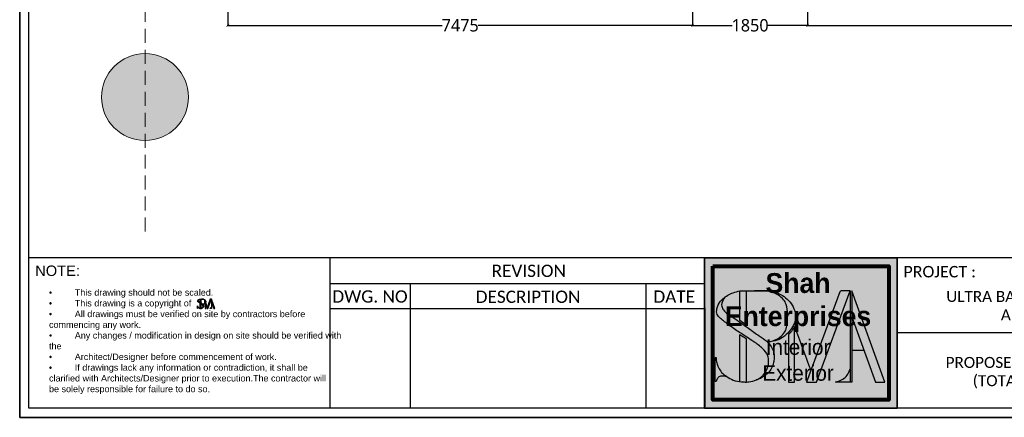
# Model space of a CAD drawing. Header units: millimetres. Extents: x 502444 to 745500, y -417645 to -375189.
# Tile 7 of 208: x 502444 to 518281, y -393956 to -387551. Entities that reach past the tile are written whole.
import ezdxf

# ---------------------------------------------------------------- set-up
doc = ezdxf.new("R2010")
doc.units = ezdxf.units.MM
doc.linetypes.add('DASHED', pattern=[0.75, 0.5, -0.25])
doc.layers.get('Defpoints').update_dxf_attribs({"color": 251})
for name, color, linetype, lineweight in [('0FM-WS-TEXT', 7, 'Continuous', 25), ('G-ANNO-DIMS', 111, 'Continuous', 9), ('S-COLS', 52, 'Continuous', 9), ('Text', 7, 'Continuous', 25), ('Wall New', 1, 'Continuous', 50)]:
    doc.layers.add(name, color=color, linetype=linetype, lineweight=lineweight)
doc.layers.add('DIMENSIONS', color=7, linetype='Continuous', lineweight=25, true_color=0xcc0000)
doc.styles.add('ARIAL', font='arial.ttf')
doc.styles.add('RS75', font='@Malgun Gothic', dxfattribs={"height": 75})
doc.dimstyles.new('DIM', dxfattribs={"dimtxt": 100, "dimasz": 50, "dimexe": 0, "dimexo": 20, "dimgap": 0, "dimtad": 0, "dimdec": 0, "dimrnd": 5, "dimzin": 0, "dimdsep": 46, "dimtxsty": 'Standard', "dimblk": 'OBLIQUE', "dimcen": 0, "dimdle": 10, "dimadec": 4, "dimazin": 0, "dimtfac": 1, "dimtdec": 0, "dimtofl": 0, "dimtmove": 1, "dimatfit": 3, "dimfxl": 1, "dimtolj": 1, "dimtzin": 0, "dimarcsym": 0})

# ---------------------------------------------------------------- blocks, each defined once
blk = doc.blocks.new('logo')
at = {"layer": 'Wall New'}
h = blk.add_hatch(color=7, dxfattribs=at)
h.dxf.hatch_style = 1
edge = h.paths.add_edge_path()
edge.add_spline(control_points=[(65926.32732787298, -4520.094032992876), (65926.1228509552, -4519.88899023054), (65924.3385281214, -4518.183820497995), (65919.54680315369, -4515.182403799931), (65911.55111347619, -4509.614694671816), (65903.25496574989, -4503.348192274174), (65895.79311485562, -4499.10011948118), (65893.55091115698, -4494.881910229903), (65893.54196151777, -4492.071246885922), (65894.92808825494, -4489.731452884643), (65896.12217980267, -4488.297914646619), (65896.67030885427, -4487.639871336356)], knot_values=[0, 0, 0, 0, 0.867858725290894, 7.401282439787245, 16.84919293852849, 30.07839875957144, 38.91655751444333, 41.68812970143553, 43.97194689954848, 47.01151844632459, 49.590735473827, 49.590735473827, 49.590735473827, 49.590735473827], degree=3, periodic=0)
edge.add_spline(control_points=[(65896.67030885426, -4487.639871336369), (65895.92114814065, -4488.165959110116), (65893.8028151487, -4489.870670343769), (65891.35862709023, -4492.807859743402), (65890.06492843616, -4496.706629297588), (65889.90602339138, -4500.58724637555), (65893.86920417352, -4504.223637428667), (65899.16805926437, -4508.363811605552), (65907.17849125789, -4513.833384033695), (65915.43403955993, -4518.995131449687), (65922.35502716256, -4524.055133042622), (65926.76506230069, -4528.964500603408), (65927.36107414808, -4534.817846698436), (65925.8635055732, -4540.194380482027), (65922.60699536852, -4544.541443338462), (65919.71695260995, -4546.410011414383), (65918.29826566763, -4547.023579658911), (65918.27821879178, -4547.032193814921)], knot_values=[50.48678172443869, 50.48678172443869, 50.48678172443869, 50.48678172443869, 53.20760084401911, 58.5349938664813, 61.6369995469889, 65.56471417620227, 69.20875779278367, 76.89681575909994, 86.16477467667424, 98.12987605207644, 106.0842714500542, 112.0372464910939, 117.1298886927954, 122.963482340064, 128.467721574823, 133.031523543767, 133.0968729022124, 133.0968729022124, 133.0968729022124, 133.0968729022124], weights=[1, 1, 1, 1, 1, 1, 1, 1, 1, 1, 1, 1, 1, 1, 1, 1, 1, 1], degree=3, periodic=0)
edge.add_spline(control_points=[(65918.27821879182, -4547.032193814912), (65918.99569904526, -4546.806679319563), (65920.83715103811, -4546.227884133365), (65923.71842912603, -4544.578977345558), (65926.7764144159, -4542.078668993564), (65929.39307902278, -4538.740599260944), (65930.6263412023, -4535.02370299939), (65931.04522361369, -4531.116775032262), (65930.8020001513, -4527.156352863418), (65929.02379137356, -4523.240054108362), (65927.2905837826, -4521.05995449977), (65926.32732787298, -4520.094032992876)], knot_values=[49.590735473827, 49.590735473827, 49.590735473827, 49.590735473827, 51.84319754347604, 55.37180156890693, 59.46141335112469, 63.65059152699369, 67.90451495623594, 71.00000374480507, 75.43421065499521, 79.60582464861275, 83.69415918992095, 83.69415918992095, 83.69415918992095, 83.69415918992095], degree=3, periodic=0)
edge = h.paths.add_edge_path()
edge.add_spline(control_points=[(65911.15706209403, -4483.714697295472), (65909.66705064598, -4483.714697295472), (65908.17703919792, -4483.714697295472), (65906.68702774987, -4483.714697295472)], knot_values=[7.51567503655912, 7.51567503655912, 7.51567503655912, 7.51567503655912, 11.98570938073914, 11.98570938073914, 11.98570938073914, 11.98570938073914], weights=[1, 1, 1, 1], degree=3, periodic=0)
edge.add_spline(control_points=[(65906.68702774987, -4483.714697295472), (65906.68702774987, -4490.752476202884), (65906.68702774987, -4497.790255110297), (65906.68702774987, -4504.82803401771)], knot_values=[6.51567503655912, 6.51567503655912, 6.51567503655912, 6.51567503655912, 7.51567503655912, 7.51567503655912, 7.51567503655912, 7.51567503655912], weights=[1, 1, 1, 1], degree=3, periodic=0)
edge.add_spline(control_points=[(65906.68702774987, -4504.82803401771), (65907.7610623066, -4505.584761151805), (65908.81980067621, -4506.349529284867), (65910.30172647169, -4507.426266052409), (65910.72951816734, -4507.737715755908), (65911.15706209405, -4508.048751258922)], knot_values=[1, 1, 1, 1, 4.920055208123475, 4.920055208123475, 6.51567503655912, 6.51567503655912, 6.51567503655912, 6.51567503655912], weights=[1, 1, 1, 1, 1, 1], degree=3, periodic=0)
edge.add_spline(control_points=[(65911.15706209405, -4508.048751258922), (65911.15706209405, -4499.937399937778), (65911.15706209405, -4491.826048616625), (65911.15706209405, -4483.714697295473)], knot_values=[0, 0, 0, 0, 1, 1, 1, 1], weights=[1, 1, 1, 1], degree=3, periodic=0)
edge = h.paths.add_edge_path()
edge.add_spline(control_points=[(65926.32732787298, -4520.094032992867), (65928.14327062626, -4519.864546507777), (65931.86601940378, -4519.394090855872), (65937.33780130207, -4516.948838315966), (65941.65530810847, -4512.901152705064), (65945.38716069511, -4507.704936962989), (65946.65059045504, -4501.28148697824), (65944.79144368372, -4495.055523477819), (65941.40787851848, -4490.274369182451), (65936.66029614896, -4486.676563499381), (65931.87478668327, -4484.349004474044), (65928.49271372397, -4483.882319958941), (65927.27794859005, -4483.714697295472)], knot_values=[28.10659587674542, 28.10659587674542, 28.10659587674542, 28.10659587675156, 33.58032347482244, 39.32793679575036, 45.72688672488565, 51.12485412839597, 58.33784476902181, 64.40102770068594, 70.15272062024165, 75.6086114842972, 82.14980521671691, 85.81611139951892, 85.81611139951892, 85.81611139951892, 85.81611139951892], weights=[1, 1, 1, 1, 1, 1, 1, 1, 1, 1, 1, 1, 1], degree=3, periodic=0)
edge.add_spline(control_points=[(65927.27794859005, -4483.714697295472), (65928.17363530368, -4483.993565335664), (65930.36068687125, -4484.674494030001), (65934.01291733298, -4486.583985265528), (65937.5791297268, -4489.345575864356), (65940.13153193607, -4494.178919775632), (65940.50509810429, -4500.222536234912), (65940.47639201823, -4506.385122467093), (65939.47854824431, -4511.955339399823), (65935.97118947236, -4516.407761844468), (65931.20475309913, -4519.054080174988), (65927.61298398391, -4519.819908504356), (65926.32732787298, -4520.094032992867)], knot_values=[85.81611139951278, 85.81611139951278, 85.81611139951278, 85.81611139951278, 88.62523408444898, 92.675313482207, 98.1508549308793, 101.8316851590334, 108.7094344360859, 115.9402996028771, 120.4648801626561, 125.325234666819, 132.3907371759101, 136.3297490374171, 136.3297490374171, 136.3297490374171, 136.3297490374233], weights=[1, 1, 1, 1, 1, 1, 1, 1, 1, 1, 1, 1, 1], degree=3, periodic=0)
edge = h.paths.add_edge_path()
edge.add_spline(control_points=[(65911.08688957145, -4548.543095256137), (65911.08688957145, -4538.253733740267), (65911.08688957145, -4527.964372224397), (65911.08688957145, -4517.675010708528)], knot_values=[6.314873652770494, 6.314873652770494, 6.314873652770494, 6.314873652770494, 7.314873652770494, 7.314873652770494, 7.314873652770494, 7.314873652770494], weights=[1, 1, 1, 1], degree=3, periodic=0)
edge.add_spline(control_points=[(65911.08688957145, -4517.675010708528), (65910.08407910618, -4517.023955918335), (65909.07580028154, -4516.374427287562), (65907.58323034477, -4515.407846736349), (65907.09994556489, -4515.093867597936), (65906.61685522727, -4514.778347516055)], knot_values=[1, 1, 1, 1, 4.595369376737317, 4.595369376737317, 6.314873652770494, 6.314873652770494, 6.314873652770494, 6.314873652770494], weights=[1, 1, 1, 1, 1, 1], degree=3, periodic=0)
edge.add_spline(control_points=[(65906.61685522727, -4514.778347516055), (65906.61685522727, -4525.950102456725), (65906.61685522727, -4537.121857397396), (65906.61685522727, -4548.293612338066)], knot_values=[0, 0, 0, 0, 1, 1, 1, 1], weights=[1, 1, 1, 1], degree=3, periodic=0)
edge.add_spline(control_points=[(65906.61685522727, -4548.293612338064), (65907.00464915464, -4548.342551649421), (65908.49631665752, -4548.495169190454), (65909.98572179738, -4548.525759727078), (65911.0868895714, -4548.543095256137)], knot_values=[38.64654216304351, 38.64654216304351, 38.64654216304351, 38.64654216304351, 39.81212905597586, 43.11924199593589, 43.11924199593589, 43.11924199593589, 43.11924199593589], weights=[1, 1, 1, 1, 1], degree=3, periodic=0)
edge = h.paths.add_edge_path()
edge.add_spline(control_points=[(65897.79348206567, -4544.969844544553), (65897.52532202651, -4544.796118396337), (65896.04820641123, -4543.812354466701), (65893.46709142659, -4541.89074111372), (65891.46649840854, -4538.366520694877), (65889.99028359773, -4535.013483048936), (65889.74944239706, -4532.603148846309), (65889.6676251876, -4531.346926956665), (65889.6569317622, -4531.182740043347)], knot_values=[12.44897845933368, 12.44897845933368, 12.44897845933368, 12.44897845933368, 13.40008544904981, 17.7243823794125, 21.96377375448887, 25.36521328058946, 28.64998448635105, 29.14384819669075, 29.14384819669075, 29.14384819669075, 29.14384819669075], weights=[1, 1, 1, 1, 1, 1, 1, 1, 1], degree=3, periodic=0)
edge.add_spline(control_points=[(65889.6569317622, -4531.182740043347), (65889.4526859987, -4531.182740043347), (65889.24844023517, -4531.182740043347), (65889.04419447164, -4531.182740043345)], knot_values=[11.83624116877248, 11.83624116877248, 11.83624116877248, 11.83624116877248, 12.44897845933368, 12.44897845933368, 12.44897845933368, 12.44897845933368], weights=[1, 1, 1, 1], degree=3, periodic=0)
edge.add_spline(control_points=[(65889.04419447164, -4531.182740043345), (65889.04419447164, -4536.877253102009), (65889.04419447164, -4542.571766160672), (65889.04419447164, -4548.266279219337)], knot_values=[10.83624116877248, 10.83624116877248, 10.83624116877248, 10.83624116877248, 11.83624116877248, 11.83624116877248, 11.83624116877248, 11.83624116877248], weights=[1, 1, 1, 1], degree=3, periodic=0)
edge.add_spline(control_points=[(65889.04419447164, -4548.266279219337), (65889.24844023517, -4548.266279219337), (65889.4526859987, -4548.266279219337), (65889.6569317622, -4548.266279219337)], knot_values=[10.22350387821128, 10.22350387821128, 10.22350387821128, 10.22350387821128, 10.83624116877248, 10.83624116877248, 10.83624116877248, 10.83624116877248], weights=[1, 1, 1, 1], degree=3, periodic=0)
edge.add_spline(control_points=[(65889.6569317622, -4548.266279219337), (65889.83347909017, -4547.739648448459), (65890.25426248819, -4546.484475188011), (65891.58212756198, -4544.557764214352), (65894.13099015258, -4544.220281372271), (65896.18907932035, -4544.414592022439), (65897.364632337, -4544.821428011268), (65897.79348206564, -4544.969844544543)], knot_values=[0, 0, 0, 0, 1.678080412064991, 3.99954157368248, 6.506296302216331, 8.867441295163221, 10.22350387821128, 10.22350387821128, 10.22350387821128, 10.22350387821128], weights=[1, 1, 1, 1, 1, 1, 1, 1], degree=3, periodic=0)
edge = h.paths.add_edge_path()
edge.add_spline(control_points=[(65945.517516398, -4548.543095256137), (65945.51751639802, -4535.384023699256), (65945.51751639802, -4522.224952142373), (65945.51751639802, -4509.06588058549)], knot_values=[9.93112164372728, 9.93112164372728, 9.93112164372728, 9.93112164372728, 10.93112164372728, 10.93112164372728, 10.93112164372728, 10.93112164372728], weights=[1, 1, 1, 1], degree=3, periodic=0)
edge.add_spline(control_points=[(65945.51751639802, -4509.065880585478), (65945.05203890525, -4509.975354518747), (65944.50800626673, -4510.828885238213), (65943.47031053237, -4512.244242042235), (65942.99810929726, -4512.825395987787), (65942.0626877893, -4513.899088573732), (65941.59815929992, -4514.398435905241), (65941.11361179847, -4514.880069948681)], knot_values=[1, 1, 1, 1, 3.842019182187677, 3.842019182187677, 5.980474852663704, 5.980474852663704, 7.93112164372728, 7.93112164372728, 7.93112164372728, 7.93112164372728], weights=[1, 1, 1, 1, 1, 1, 1, 1], degree=3, periodic=0)
edge.add_spline(control_points=[(65941.11361179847, -4514.880069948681), (65941.11361179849, -4526.101078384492), (65941.11361179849, -4537.322086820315), (65941.11361179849, -4548.543095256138)], knot_values=[7.93112164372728, 7.93112164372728, 7.93112164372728, 7.93112164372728, 8.93112164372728, 8.93112164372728, 8.93112164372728, 8.93112164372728], weights=[1, 1, 1, 1], degree=3, periodic=0)
edge.add_spline(control_points=[(65941.11361179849, -4548.543095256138), (65942.58157999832, -4548.543095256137), (65944.04954819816, -4548.543095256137), (65945.517516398, -4548.543095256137)], knot_values=[8.93112164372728, 8.93112164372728, 8.93112164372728, 8.93112164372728, 9.93112164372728, 9.93112164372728, 9.93112164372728, 9.93112164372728], weights=[1, 1, 1, 1], degree=3, periodic=0)
h.paths.add_polyline_path([(65984.91565439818, -4483.714697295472), (65978.65695236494, -4483.714697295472, 0.3141900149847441), (65977.71864755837, -4484.368887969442), (65954.0674425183, -4548.543095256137), (65961.02334941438, -4548.543095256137)])
h.paths.add_polyline_path([(65986.1063843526, -4483.714697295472), (65986.1063843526, -4502.120993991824), (66002.9347906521, -4548.543095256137), (66009.60722965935, -4548.543095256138)])
edge = h.paths.add_edge_path()
edge.add_spline(control_points=[(65984.91565439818, -4539.499142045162), (65984.71275300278, -4539.990887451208), (65983.98333063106, -4541.758692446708), (65982.43184989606, -4544.703680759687), (65978.81295694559, -4547.223003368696), (65976.04276459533, -4548.071853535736), (65974.55115696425, -4548.52891616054)], knot_values=[1, 1, 1, 1, 2.599130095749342, 6.748808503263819, 10.75272234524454, 15.42372173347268, 15.42372173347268, 15.42372173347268, 15.42372173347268], weights=[1, 1, 1, 1, 1, 1, 1], degree=3, periodic=0)
edge.add_spline(control_points=[(65974.55115696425, -4548.52891616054), (65978.00598944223, -4548.52891616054), (65981.4608219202, -4548.52891616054), (65984.91565439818, -4548.52891616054)], knot_values=[0.1030468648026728, 0.1030468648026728, 0.1030468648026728, 0.1030468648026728, 0.9999999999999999, 0.9999999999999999, 0.9999999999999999, 0.9999999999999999], weights=[1, 1, 1, 1], degree=3, periodic=0)
edge.add_line((65984.91565439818, -4548.52891616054), (65984.91565439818, -4539.499142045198))
at = {"layer": 'Text'}
blk.add_line((65986.1063843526, -4525.915012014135), (65994.73191813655, -4525.915012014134), dxfattribs=at)
blk.add_lwpolyline([(65984.91565439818, -4483.714697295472), (65978.65695236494, -4483.714697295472, 0.3141900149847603), (65977.71864755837, -4484.368887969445), (65954.0674425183, -4548.543095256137), (65961.02334941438, -4548.543095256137), (65984.91565439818, -4483.714697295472), (65984.91565439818, -4548.543095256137)], format="xyb", dxfattribs=at)
blk.add_lwpolyline([(65986.1063843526, -4502.120993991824), (66002.9347906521, -4548.543095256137), (66009.60722965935, -4548.543095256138), (65986.1063843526, -4483.714697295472), (65986.1063843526, -4548.543095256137)], dxfattribs=at)
for points, knots in [([(65897.79348206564, -4544.969844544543), (65897.364632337, -4544.821428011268), (65896.18907932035, -4544.414592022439), (65894.13099015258, -4544.220281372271), (65891.58212756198, -4544.557764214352), (65890.25426248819, -4546.484475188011), (65889.83347909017, -4547.739648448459), (65889.6569317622, -4548.266279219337), (65889.4526859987, -4548.266279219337), (65889.24844023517, -4548.266279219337), (65889.04419447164, -4548.266279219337), (65889.04419447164, -4542.571766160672), (65889.04419447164, -4536.877253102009), (65889.04419447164, -4531.182740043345), (65889.24844023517, -4531.182740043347), (65889.4526859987, -4531.182740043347), (65889.6569317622, -4531.182740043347), (65889.6676251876, -4531.346926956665), (65889.74944239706, -4532.603148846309), (65889.99028359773, -4535.013483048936), (65891.46649840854, -4538.366520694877), (65893.46709142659, -4541.89074111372), (65897.32712590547, -4544.764496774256), (65901.91570660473, -4547.517138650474), (65906.99685920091, -4548.480432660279), (65910.17513324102, -4548.529156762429), (65911.37099373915, -4548.547489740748), (65911.93215329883, -4548.49033947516), (65914.30047313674, -4548.249142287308), (65918.1799144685, -4547.403789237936), (65922.60699536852, -4544.541443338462), (65925.8635055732, -4540.194380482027), (65927.36107414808, -4534.817846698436), (65926.76506230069, -4528.964500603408), (65922.35502716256, -4524.055133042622), (65915.43403955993, -4518.995131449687), (65907.17849125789, -4513.833384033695), (65899.16805926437, -4508.363811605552), (65893.86920417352, -4504.223637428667), (65889.90602339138, -4500.58724637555), (65890.06492843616, -4496.706629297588), (65891.35862709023, -4492.807859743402), (65895.08145327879, -4488.334126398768), (65900.64695517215, -4485.044764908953), (65905.06251132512, -4484.072427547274), (65906.68702774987, -4483.714697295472)], [0, 0, 0, 0, 1.356062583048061, 3.717207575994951, 6.223962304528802, 8.545423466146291, 10.22350387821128, 10.22350387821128, 10.22350387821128, 10.83624116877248, 10.83624116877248, 10.83624116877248, 11.83624116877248, 11.83624116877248, 11.83624116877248, 12.44897845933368, 12.44897845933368, 12.44897845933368, 12.94284216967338, 16.22761337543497, 19.62905290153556, 23.86844427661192, 28.19274120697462, 33.85834455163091, 39.81212905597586, 43.40365804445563, 43.40365804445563, 43.40365804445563, 45.09744699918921, 50.55213108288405, 55.11593305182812, 60.6201722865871, 66.45376593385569, 71.54640813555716, 77.49938317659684, 85.45377857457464, 97.41887994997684, 106.6868388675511, 114.3748968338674, 118.0189404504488, 121.9466550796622, 125.0486607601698, 130.376053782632, 138.9299321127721, 143.9086917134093, 143.9086917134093, 143.9086917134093, 143.9086917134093]), ([(65911.15706209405, -4483.714697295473), (65911.15706209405, -4491.826048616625), (65911.15706209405, -4499.937399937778), (65911.15706209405, -4508.048751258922), (65910.72951816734, -4507.737715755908), (65910.30172647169, -4507.426266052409), (65908.81980067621, -4506.349529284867), (65907.7610623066, -4505.584761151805), (65906.68702774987, -4504.82803401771), (65906.68702774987, -4497.790255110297), (65906.68702774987, -4490.752476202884), (65906.68702774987, -4483.714697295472), (65913.55066802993, -4483.714697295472), (65920.41430830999, -4483.714697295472), (65927.27794859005, -4483.714697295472), (65928.49271372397, -4483.882319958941), (65931.87478668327, -4484.349004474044), (65936.66029614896, -4486.676563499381), (65941.40787851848, -4490.274369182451), (65944.79144368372, -4495.055523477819), (65946.65059045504, -4501.28148697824), (65945.38716069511, -4507.704936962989), (65941.65530810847, -4512.901152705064), (65937.33780130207, -4516.948838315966), (65931.86601940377, -4519.394090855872), (65928.14327062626, -4519.864546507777), (65926.32732787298, -4520.094032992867), (65927.61298398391, -4519.819908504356), (65931.20475309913, -4519.054080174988), (65935.97118947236, -4516.407761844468), (65939.47854824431, -4511.955339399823), (65940.47639201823, -4506.385122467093), (65940.50509810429, -4500.222536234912), (65940.13153193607, -4494.178919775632), (65937.5791297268, -4489.345575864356), (65934.01291733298, -4486.583985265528), (65930.36068687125, -4484.674494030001), (65928.17363530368, -4483.993565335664), (65927.27794859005, -4483.714697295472), (65923.84612845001, -4483.714697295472), (65920.41430830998, -4483.714697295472), (65916.98248816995, -4483.714697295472)], [0, 0, 0, 0, 1, 1, 1, 2.595619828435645, 2.595619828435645, 6.51567503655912, 6.51567503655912, 6.51567503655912, 7.51567503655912, 7.51567503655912, 7.51567503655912, 28.10659587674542, 28.10659587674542, 28.10659587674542, 31.77290205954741, 38.31409579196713, 43.76998665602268, 49.52167957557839, 55.58486250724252, 62.79785314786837, 68.19582055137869, 74.59477048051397, 80.3423838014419, 85.81611139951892, 85.81611139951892, 85.81611139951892, 89.75512326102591, 96.82062577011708, 101.68098027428, 106.205560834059, 113.4364260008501, 120.3141752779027, 123.9950055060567, 129.470546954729, 133.5206263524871, 136.3297490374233, 136.3297490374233, 136.3297490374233, 137.3297490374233, 137.3297490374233, 137.3297490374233, 137.3297490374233]), ([(65957.16600532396, -4540.13558234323), (65953.28317568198, -4529.779015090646), (65949.40034604, -4519.422447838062), (65945.51751639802, -4509.065880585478), (65945.05203890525, -4509.975354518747), (65944.50800626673, -4510.828885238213), (65943.47031053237, -4512.244242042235), (65942.99810929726, -4512.825395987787), (65942.0626877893, -4513.899088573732), (65941.59815929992, -4514.398435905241), (65941.11361179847, -4514.880069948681), (65941.11361179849, -4526.101078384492), (65941.11361179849, -4537.322086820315), (65941.11361179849, -4548.543095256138), (65942.58157999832, -4548.543095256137), (65944.04954819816, -4548.543095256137), (65945.517516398, -4548.543095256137), (65945.51751639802, -4535.384023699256), (65945.51751639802, -4522.224952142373), (65945.51751639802, -4509.06588058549)], [0, 0, 0, 0, 1, 1, 1, 3.842019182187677, 3.842019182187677, 5.980474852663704, 5.980474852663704, 7.93112164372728, 7.93112164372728, 7.93112164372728, 8.93112164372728, 8.93112164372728, 8.93112164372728, 9.93112164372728, 9.93112164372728, 9.93112164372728, 10.93112164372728, 10.93112164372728, 10.93112164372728, 10.93112164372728]), ([(65906.61685522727, -4548.293612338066), (65906.61685522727, -4537.121857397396), (65906.61685522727, -4525.950102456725), (65906.61685522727, -4514.778347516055), (65907.09994556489, -4515.093867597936), (65907.58323034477, -4515.407846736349), (65909.07580028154, -4516.374427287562), (65910.08407910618, -4517.023955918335), (65911.08688957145, -4517.675010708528), (65911.08688957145, -4527.964372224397), (65911.08688957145, -4538.253733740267), (65911.08688957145, -4548.543095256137)], [0, 0, 0, 0, 1, 1, 1, 2.719504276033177, 2.719504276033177, 6.314873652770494, 6.314873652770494, 6.314873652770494, 7.314873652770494, 7.314873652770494, 7.314873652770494, 7.314873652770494]), ([(65986.10638435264, -4548.52891616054), (65982.25464188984, -4548.52891616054), (65978.40289942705, -4548.52891616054), (65974.55115696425, -4548.52891616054), (65976.04276459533, -4548.071853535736), (65978.81295694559, -4547.223003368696), (65982.43184989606, -4544.703680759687), (65983.98333063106, -4541.758692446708), (65984.71275300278, -4539.990887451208), (65984.91565439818, -4539.499142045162)], [0, 0, 0, 0, 1, 1, 1, 5.670999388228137, 9.674913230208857, 13.82459163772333, 15.42372173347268, 15.42372173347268, 15.42372173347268, 15.42372173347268])]:
    blk.add_open_spline(points, degree=3, knots=knots, dxfattribs=at)
blk.add_spline([(65896.67030885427, -4487.639871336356), (65895.06986562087, -4489.66247904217), (65893.71573726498, -4492.383752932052), (65893.71573726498, -4494.667570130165), (65894.90604788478, -4497.170522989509), (65901.80429062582, -4502.695674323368), (65912.62742102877, -4510.303021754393), (65920.40413111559, -4515.668261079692), (65925.69999214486, -4519.494418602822), (65928.86516979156, -4523.308275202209), (65930.5239822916, -4527.135899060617), (65930.92594637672, -4531.551849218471), (65930.57451732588, -4534.62732454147), (65929.16774830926, -4538.641906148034), (65926.64920853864, -4541.989468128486), (65923.50087590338, -4544.599626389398), (65920.40728955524, -4546.296909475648), (65918.27821879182, -4547.032193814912)], degree=3, dxfattribs=at)
blk = doc.blocks.new('sheet format horizontal')
at = {"layer": 'Text'}
for p, q in [((66762.25933642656, -4420.849678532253), (65217.44054091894, -4420.849678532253)), ((65503.32595826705, -4420.849678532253), (65503.32595826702, -4563.962514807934)), ((65503.32595826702, -4445.387557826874), (65858.9499393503, -4445.387557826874)), ((65579.50181680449, -4445.387557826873), (65579.50181680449, -4563.962514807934)), ((65803.30543144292, -4445.387557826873), (65803.30543144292, -4563.962514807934)), ((65503.32595826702, -4469.266756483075), (65858.9499393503, -4469.266756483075)), ((65858.9499393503, -4468.553957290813), (65858.9499393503, -4562.538818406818)), ((65859.0739948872, -4468.553957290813), (65859.0739948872, -4562.538818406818)), ((66344.84864383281, -4492.406096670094), (66041.70407289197, -4492.406096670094))]:
    blk.add_line(p, q, dxfattribs=at)
for points in [[(66770.90544657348, -4572.608624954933), (66770.90544657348, -3464.929904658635), (65208.79443077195, -3464.929904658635), (65208.79443077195, -4572.608624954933)], [(66770.90544657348, -4572.608624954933), (65208.79443077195, -4572.608624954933), (65208.79443077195, -3464.929904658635), (66770.90544657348, -3464.929904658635)], [(65217.44054091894, -3473.576014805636), (66762.2593364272, -3473.576014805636), (66762.2593364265, -4563.962514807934), (65217.44054091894, -4563.962514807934)], [(65858.9499393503, -4563.962514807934), (66041.70407289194, -4563.962514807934), (66041.70407289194, -4420.849678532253), (65858.9499393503, -4420.849678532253)]]:
    blk.add_lwpolyline(points, close=True, dxfattribs=at)
at = {"layer": 'Wall New'}
for p, xscale, yscale, zscale in [((-22147.18689998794, 1536.989079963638), 1.335824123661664, 1.335824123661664, 1.335824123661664), ((56365.39050921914, -3846.95104330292), 0.1367789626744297, 0.1367789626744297, 0.1367789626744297)]:
    blk.add_blockref('logo', p, dxfattribs=dict(at, xscale=xscale, yscale=yscale, zscale=zscale))
at = {"layer": 'Text', "attachment_point": 1, "style": 'ARIAL'}
for s, insert, char_height, width in [('{\\fArial|b0|i0|c0|p34;NOTE:}', (65223.51726983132, -4428.303669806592), 9.943216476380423, 174.5199539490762), ('\\pxqc;{\\fCalibri|b0|i0|c0|p34;REVISION}', (65621.8472692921, -4427.503702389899), 11.68966550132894, 140.4132792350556), ('\\pxqc;{\\fCalibri|b0|i0|c0|p34;PROJECT :}', (66011.95080624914, -4428.691210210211), 10.91035446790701, 140.4132792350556), ('\\pxqc;{\\fCalibri|b0|i0|c0|p34;DWG. NO}', (65471.11763807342, -4451.874407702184), 11.68966550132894, 140.4132792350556), ('\\pxqc;{\\fCalibri|b0|i0|c0|p34;DESCRIPTION}', (65621.16219208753, -4452.16080587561), 11.68966550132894, 140.4132792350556), ('\\pxqc;{\\fCalibri|b0|i0|c0|p34;DATE}', (65759.9245552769, -4452.022680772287), 11.68966550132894, 140.4132792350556)]:
    blk.add_mtext(s, dxfattribs=dict(at, insert=insert, char_height=char_height, width=width))
at = {"layer": 'Text', "insert": (65236.65204015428, -4450.882075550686), "char_height": 6.112949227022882, "width": 266.6739181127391, "attachment_point": 1}
blk.add_mtext('\\pxi-0.00088,l0.00088,t0.11563;{\\fSymbol|b0|i0|c2|p18;·^I}{\\fArial|b0|i0|c0|p34;This drawing should not be scaled.\\P{\\fSymbol|b0|i0|c2|p18;·^I}This drawing is a copyright of \\P{\\fSymbol|b0|i0|c2|p18;·^I}All drawings must be verified on site by contractors before commencing any work.\\P{\\fSymbol|b0|i0|c2|p18;·^I}Any changes / modification in design on site should be verified with the \\P{\\fSymbol|b0|i0|c2|p18;·^I}Architect/Designer before commencement of work.\\P{\\fSymbol|b0|i0|c2|p18;·^I}If drawings lack any information or contradiction, it shall be clarified with Architects/Designer prior to execution.The contractor will be solely responsible for failure to do so.}', dxfattribs=at)
blk = doc.blocks.new('_ArchTick')
at = {"color": 0, "linetype": 'ByBlock', "const_width": 0.15}
blk.add_lwpolyline([(-0.5, -0.5), (0.5, 0.5)], dxfattribs=at)
blk = doc.blocks.new('*D22')
at = {"layer": 'Defpoints', "color": 0, "lineweight": 25, "ltscale": 250, "transparency": 16777216}
for p in [(505791.6615113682, -386501.1524356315), (513266.6615113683, -386501.1524356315, 1.00953911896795e-09), (513266.6615113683, -387643.1115270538)]:
    blk.add_point(p, dxfattribs=at)
at = {"layer": 'DIMENSIONS', "color": 0, "lineweight": -2, "ltscale": 250, "transparency": 16777216}
for p, q in [((505791.6615113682, -386521.1524356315), (505791.6615113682, -387643.1115270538)), ((513266.6615113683, -386521.1524356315), (513266.6615113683, -387643.1115270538)), ((505781.6615113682, -387643.1115270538), (509238.8046210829, -387643.1115270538)), ((513276.6615113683, -387643.1115270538), (509819.5184016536, -387643.1115270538))]:
    blk.add_line(p, q, dxfattribs=at)
at = {"layer": 'DIMENSIONS', "color": 0, "lineweight": -2, "ltscale": 250, "transparency": 16777216, "xscale": 50, "yscale": 50, "zscale": 50, "rotation": 180}
blk.add_blockref('_ArchTick', (505791.6615113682, -387643.1115270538), dxfattribs=at)
at = {"layer": 'DIMENSIONS', "color": 0, "lineweight": -2, "ltscale": 250, "transparency": 16777216, "xscale": 50, "yscale": 50, "zscale": 50}
blk.add_blockref('_ArchTick', (513266.6615113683, -387643.1115270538), dxfattribs=at)
at = {"layer": 'DIMENSIONS', "color": 0, "ltscale": 250, "transparency": 16777216, "insert": (509529.1615113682, -387643.1115270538), "char_height": 75, "attachment_point": 5, "style": 'RS75'}
blk.add_mtext('\\A1;{\\H2.6667x;7475}', dxfattribs=at)
blk = doc.blocks.new('*D23')
at = {"layer": 'Defpoints', "color": 0, "lineweight": 25, "ltscale": 250, "transparency": 16777216}
for p in [(515116.5856970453, -386501.1524356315, 1.00953911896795e-09), (528166.6783673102, -386501.1524356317, 1.00953911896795e-09), (528166.6783673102, -387643.1115270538)]:
    blk.add_point(p, dxfattribs=at)
at = {"layer": 'DIMENSIONS', "color": 0, "lineweight": -2, "ltscale": 250, "transparency": 16777216}
for p, q in [((515116.5856970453, -386521.1524356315), (515116.5856970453, -387643.1115270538)), ((528166.6783673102, -386521.1524356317), (528166.6783673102, -387643.1115270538)), ((515106.5856970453, -387643.1115270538), (521278.9916296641, -387643.1115270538)), ((528176.6783673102, -387643.1115270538), (522004.2724346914, -387643.1115270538))]:
    blk.add_line(p, q, dxfattribs=at)
at = {"layer": 'DIMENSIONS', "color": 0, "lineweight": -2, "ltscale": 250, "transparency": 16777216, "xscale": 50, "yscale": 50, "zscale": 50, "rotation": 180}
blk.add_blockref('_ArchTick', (515116.5856970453, -387643.1115270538), dxfattribs=at)
at = {"layer": 'DIMENSIONS', "color": 0, "lineweight": -2, "ltscale": 250, "transparency": 16777216, "xscale": 50, "yscale": 50, "zscale": 50}
blk.add_blockref('_ArchTick', (528166.6783673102, -387643.1115270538), dxfattribs=at)
at = {"layer": 'DIMENSIONS', "color": 0, "ltscale": 250, "transparency": 16777216, "insert": (521641.6320321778, -387643.1115270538), "char_height": 75, "attachment_point": 5, "style": 'RS75'}
blk.add_mtext('\\A1;{\\H2.6667x;13050}', dxfattribs=at)
blk = doc.blocks.new('*D120')
at = {"layer": 'Defpoints', "color": 0, "lineweight": 25, "ltscale": 250, "transparency": 16777216}
for p in [(513266.6615113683, -386501.1524356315, 1.00953911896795e-09), (515116.5856970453, -386501.1524356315), (515116.5856970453, -387643.1115270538)]:
    blk.add_point(p, dxfattribs=at)
at = {"layer": 'DIMENSIONS', "color": 0, "lineweight": -2, "ltscale": 250, "transparency": 16777216}
for p, q in [((513266.6615113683, -386521.1524356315), (513266.6615113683, -387643.1115270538)), ((515116.5856970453, -386521.1524356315), (515116.5856970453, -387643.1115270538)), ((513256.6615113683, -387643.1115270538), (513905.6145943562, -387643.1115270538)), ((515126.5856970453, -387643.1115270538), (514477.6326140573, -387643.1115270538))]:
    blk.add_line(p, q, dxfattribs=at)
at = {"layer": 'DIMENSIONS', "color": 0, "lineweight": -2, "ltscale": 250, "transparency": 16777216, "xscale": 50, "yscale": 50, "zscale": 50, "rotation": 180}
blk.add_blockref('_ArchTick', (513266.6615113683, -387643.1115270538), dxfattribs=at)
at = {"layer": 'DIMENSIONS', "color": 0, "lineweight": -2, "ltscale": 250, "transparency": 16777216, "xscale": 50, "yscale": 50, "zscale": 50}
blk.add_blockref('_ArchTick', (515116.5856970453, -387643.1115270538), dxfattribs=at)
at = {"layer": 'DIMENSIONS', "color": 0, "ltscale": 250, "transparency": 16777216, "insert": (514191.6236042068, -387643.1115270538), "char_height": 75, "attachment_point": 5, "style": 'RS75'}
blk.add_mtext('\\A1;{\\H2.6667x;1850}', dxfattribs=at)

msp = doc.modelspace()

# ---------------------------------------------------------------- hatches: boundary and pattern name
at = {"layer": '0FM-WS-TEXT', "lineweight": 25, "true_color": 0xffffff}
h = msp.add_hatch(color=7, dxfattribs=at)
h.dxf.hatch_style = 1
h.paths.add_polyline_path([(516556.206223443, -391384.5158527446), (513459.86215333, -391384.5158527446), (513459.86215333, -393809.2302675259), (516556.206223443, -393809.2302675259)])
at = {"layer": 'S-COLS', "lineweight": 5}
msp.add_hatch(color=251, dxfattribs=at).paths.add_polyline_path([(504460.3273394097, -389498.1524356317), (504551.6956739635, -389492.1638385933), (504641.5006709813, -389474.300514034), (504728.205742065, -389444.8681083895), (504810.3273394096, -389404.3702182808), (504886.4603397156, -389353.4997738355), (504955.3020862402, -389293.1271824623), (505015.6746776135, -389224.2854359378), (505066.5451220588, -389148.1524356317), (505107.0430121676, -389066.0308382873), (505136.4754178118, -388979.3257672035), (505154.3387423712, -388889.5207701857), (505160.3273394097, -388798.1524356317), (505154.3387423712, -388706.7841010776), (505136.4754178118, -388616.9791040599), (505107.0430121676, -388530.2740329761), (505061.9989533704, -388441.3486133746), (505015.6746776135, -388372.0194353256), (504955.3020862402, -388303.177688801), (504886.4603397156, -388242.8050974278), (504810.3273394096, -388191.9346529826), (504728.205742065, -388151.4367628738), (504641.5006709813, -388122.0043572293), (504551.6956739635, -388104.14103267), (504460.3273394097, -388098.1524356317), (504355.7431781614, -388106.7698240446), (504279.1540078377, -388122.0043572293), (504192.448936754, -388151.4367628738), (504110.3273394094, -388191.9346529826), (504034.1943391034, -388242.8050974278), (503965.3525925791, -388303.177688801), (503904.9800012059, -388372.0194353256), (503854.1095567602, -388448.1524356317), (503813.6116666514, -388530.2740329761), (503784.1792610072, -388616.9791040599), (503766.3159364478, -388706.7841010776), (503760.3273394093, -388798.1524356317), (503766.3159364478, -388889.5207701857), (503784.1792610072, -388979.3257672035), (503813.6116666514, -389066.0308382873), (503854.1095567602, -389148.1524356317), (503904.9800012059, -389224.2854359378), (503965.3525925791, -389293.1271824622), (504034.1943391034, -389353.4997738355), (504110.3273394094, -389404.3702182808), (504192.448936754, -389444.8681083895), (504279.1540078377, -389474.300514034), (504368.9590048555, -389492.1638385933)], flags=0)

# ---------------------------------------------------------------- linework, layer by layer
at = {"layer": '0FM-WS-TEXT', "color": 251, "lineweight": 25, "true_color": 0x636466, "elevation": 2803.511267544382}
msp.add_lwpolyline([(513459.86215333, -391384.5158527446), (516556.206223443, -391384.5158527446), (516556.206223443, -393809.2302675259), (513459.86215333, -393809.2302675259)], close=True, dxfattribs=at)
at = {"layer": '0FM-WS-TEXT', "color": 18, "lineweight": 80, "true_color": 0x000000, "elevation": 2803.511267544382}
msp.add_lwpolyline([(513594.4659393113, -391519.1196387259), (516421.6024374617, -391519.1196387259), (516421.6024374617, -393674.6264815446), (513594.4659393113, -393674.6264815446)], close=True, dxfattribs=at)
at = {"layer": 'G-ANNO-DIMS', "linetype": 'DASHED', "ltscale": 450}
msp.add_line((504460.3273394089, -390963.0905082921, 1.00953911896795e-09), (504460.3273394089, -375604.2042860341, 1.00953911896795e-09), dxfattribs=at)
at = {"layer": 'S-COLS', "color": 250}
for radius, start, end in [(700, 0, 180), (700.0000000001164, 180, 0)]:
    msp.add_arc((504460.3273394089, -388798.1524356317, 1.00953911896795e-09), radius, start, end, dxfattribs=at)

# ---------------------------------------------------------------- block references
at = {"layer": 'Wall New', "color": 5, "true_color": 0x0000ff, "xscale": 16.94267598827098, "yscale": 16.94267598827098, "zscale": 16.94267598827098}
msp.add_blockref('sheet format horizontal', (-602366.9875968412, -316483.4921565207, 2803.511267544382), dxfattribs=at)

# ---------------------------------------------------------------- texts
at = {"layer": 'Text', "attachment_point": 1, "style": 'ARIAL'}
for s, insert, char_height, width in [('\\pxqc;{\\fCalifornian FB|b1|i0|c0|p18;\\H1.06667x;\\C256;\\c0;Shah\\PEnterprises\\fCalibri|b0|i0|c0|p34;\\H0.9375x;\\P\\fCascadia Code|b0|i0|c0|p49;\\H0.83333x;Interior\\PExterior}', (514151.7894854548, -391632.9507374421, 2803.511267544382), 300, 1622.437705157), ('\\pxqc;{\\fCalibri|b0|i0|c0|p34;ULTRA BAR - CHENNAI AIRPORT\\PAREA - 123sqmt}', (516161.7418758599, -391921.1234691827, 2803.511267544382), 176.6896421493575, 5923.076843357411), ('\\pxqc;{\\fCalibri|b0|i0|c0|p34;PROPOSED FURNITURE LAYOUT\\P(TOTAL NO OF PAX - 55)}', (516558.2659124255, -392982.9921789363, 2803.511267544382), 176.6896421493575, 5109.252913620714)]:
    msp.add_mtext(s, dxfattribs=dict(at, insert=insert, char_height=char_height, width=width))

# ---------------------------------------------------------------- dimensions: what is measured, and where the dimension line sits
at = {"layer": 'DIMENSIONS', "color": 252, "ltscale": 250, "true_color": 0x939598}
for p1, p2, distance, text, picture, middle in [((505791.6615113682, -386501.1524356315), (513266.6615113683, -386501.1524356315, 1.00953911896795e-09), -1141.9590914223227, '{\\H2.6667x;<>}', '*D22', (509529.1615113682, -387643.1115270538)), ((515116.5856970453, -386501.1524356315, 1.00953911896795e-09), (528166.6783673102, -386501.1524356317, 1.00953911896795e-09), -1141.9590914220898, '{\\H2.6667x;13050}', '*D23', (521641.6320321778, -387643.1115270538))]:
    dim = msp.add_aligned_dim(p1=p1, p2=p2, distance=distance, text=text, dimstyle='DIM', override={"dimtxt": 60, "dimtxsty": 'RS75', "dimblk1": 'ArchTick', "dimblk2": 'ArchTick', "dimsah": 1}, dxfattribs=at)
    dim.commit()
    dim.dimension.update_dxf_attribs({"geometry": picture, "text_midpoint": middle})
dim = msp.add_linear_dim(base=(515116.5856970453, -387643.1115270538), p1=(513266.6615113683, -386501.1524356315, 1.00953911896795e-09), p2=(515116.5856970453, -386501.1524356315), text='{\\H2.6667x;<>}', dimstyle='DIM', override={"dimtxt": 60, "dimtxsty": 'RS75', "dimblk1": 'ArchTick', "dimblk2": 'ArchTick', "dimsah": 1}, dxfattribs=at)
dim.commit()
dim.dimension.update_dxf_attribs({"geometry": '*D120', "text_midpoint": (514191.6236042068, -387643.1115270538)})

doc.saveas('drawing.dxf')
